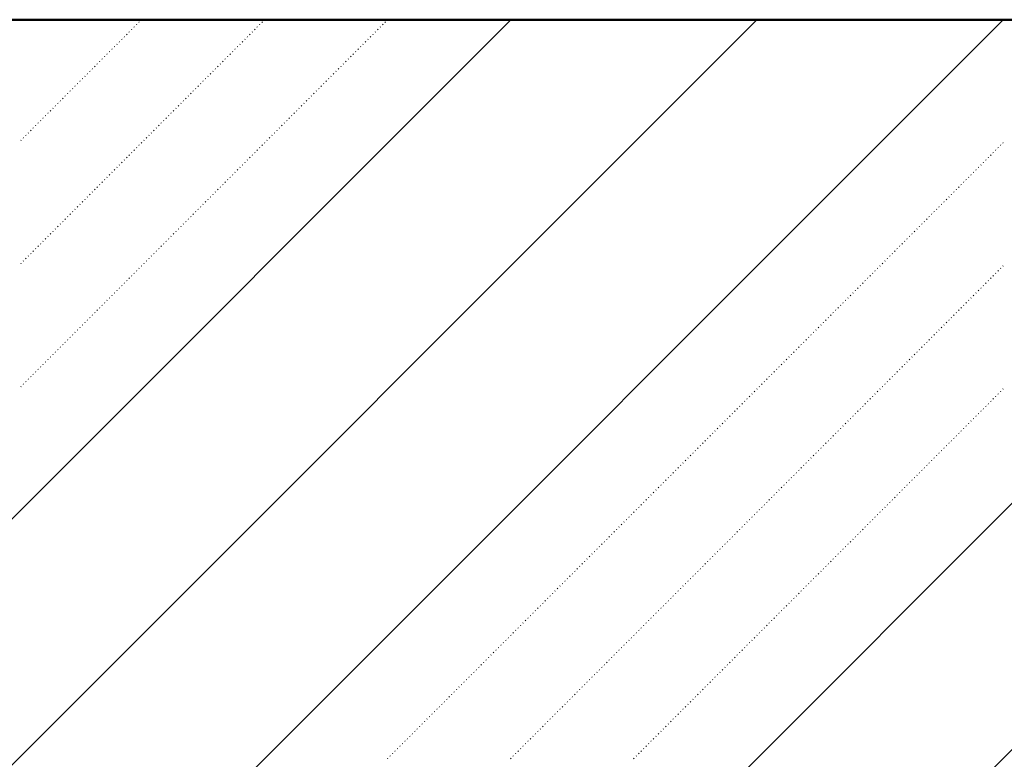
# Model space of a CAD drawing. Header units: millimetres. Extents: x 0 to 1260, y 0 to 297.
# Tile 89 of 104: x 307.18 to 314.25, y 230.99 to 236.3. Entities that reach past the tile are written whole.
import ezdxf

# ---------------------------------------------------------------- set-up
doc = ezdxf.new("R2010")
doc.units = ezdxf.units.MM
for name, pattern in [('K5LT32802', [0]), ('K5LT32806', [0]), ('K5LT_BASIC', [0])]:
    doc.linetypes.add(name, pattern=pattern)
doc.layers.add('Системный слой', color=7, linetype='Continuous')

# ---------------------------------------------------------------- blocks, each defined once
blk = doc.blocks.new('U100')
at = {"layer": 'Системный слой', "color": 7, "linetype": 'K5LT32802', "lineweight": 9}
for p, q in [((299.532, 221.5894), (314.2383, 236.2957)), ((299.532, 218.0539), (317.7739, 236.2957)), ((299.532, 216.2861), (319.532, 236.2861)), ((300.532, 224.3572), (312.4706, 236.2957)), ((300.532, 226.125), (310.7028, 236.2957))]:
    blk.add_line(p, q, dxfattribs=at)
at = {"layer": 'Системный слой', "color": 7, "linetype": 'K5LT32806', "lineweight": 18}
for p, q in [((307.9968, 236.2414), (308.0003, 236.2449)), ((308.0145, 236.259), (308.018, 236.2626)), ((308.0321, 236.2767), (308.0357, 236.2803)), ((308.0498, 236.2944), (308.0511, 236.2957)), ((308.8807, 236.2414), (308.8842, 236.2449)), ((308.8983, 236.259), (308.9019, 236.2626)), ((308.916, 236.2767), (308.9196, 236.2803)), ((308.9337, 236.2944), (308.935, 236.2957)), ((309.7645, 236.2414), (309.7681, 236.2449)), ((309.7822, 236.259), (309.7858, 236.2626)), ((309.7999, 236.2767), (309.8034, 236.2803)), ((309.8176, 236.2944), (309.8189, 236.2957)), ((307.9261, 236.1707), (307.9296, 236.1742)), ((307.9437, 236.1883), (307.9473, 236.1919)), ((307.9614, 236.206), (307.965, 236.2096)), ((307.9791, 236.2237), (307.9826, 236.2272)), ((308.81, 236.1707), (308.8135, 236.1742)), ((308.8276, 236.1883), (308.8312, 236.1919)), ((308.8453, 236.206), (308.8488, 236.2096)), ((308.863, 236.2237), (308.8665, 236.2272)), ((309.6938, 236.1707), (309.6974, 236.1742)), ((309.7115, 236.1883), (309.715, 236.1919)), ((309.7292, 236.206), (309.7327, 236.2096)), ((309.7469, 236.2237), (309.7504, 236.2272)), ((307.8554, 236.0999), (307.8589, 236.1035)), ((307.873, 236.1176), (307.8766, 236.1212)), ((307.8907, 236.1353), (307.8942, 236.1388)), ((307.9084, 236.153), (307.9119, 236.1565)), ((308.7392, 236.0999), (308.7428, 236.1035)), ((308.7569, 236.1176), (308.7605, 236.1212)), ((308.7746, 236.1353), (308.7781, 236.1388)), ((308.7923, 236.153), (308.7958, 236.1565)), ((309.6231, 236.0999), (309.6267, 236.1035)), ((309.6408, 236.1176), (309.6443, 236.1212)), ((309.6585, 236.1353), (309.662, 236.1388)), ((309.6762, 236.153), (309.6797, 236.1565)), ((307.7846, 236.0292), (307.7882, 236.0328)), ((307.8023, 236.0469), (307.8059, 236.0505)), ((307.82, 236.0646), (307.8235, 236.0681)), ((307.8377, 236.0823), (307.8412, 236.0858)), ((308.6685, 236.0292), (308.6721, 236.0328)), ((308.6862, 236.0469), (308.6897, 236.0505)), ((308.7039, 236.0646), (308.7074, 236.0681)), ((308.7216, 236.0823), (308.7251, 236.0858)), ((309.5524, 236.0292), (309.5559, 236.0328)), ((309.5701, 236.0469), (309.5736, 236.0505)), ((309.5878, 236.0646), (309.5913, 236.0681)), ((309.6054, 236.0823), (309.609, 236.0858)), ((307.7139, 235.9585), (307.7175, 235.9621)), ((307.7316, 235.9762), (307.7351, 235.9797)), ((307.7493, 235.9939), (307.7528, 235.9974)), ((307.767, 236.0116), (307.7705, 236.0151)), ((308.5978, 235.9585), (308.6014, 235.9621)), ((308.6155, 235.9762), (308.619, 235.9797)), ((308.6332, 235.9939), (308.6367, 235.9974)), ((308.6509, 236.0116), (308.6544, 236.0151)), ((309.4817, 235.9585), (309.4852, 235.9621)), ((309.4994, 235.9762), (309.5029, 235.9797)), ((309.5171, 235.9939), (309.5206, 235.9974)), ((309.5347, 236.0116), (309.5383, 236.0151)), ((307.6432, 235.8878), (307.6468, 235.8914)), ((307.6609, 235.9055), (307.6644, 235.909)), ((307.6786, 235.9232), (307.6821, 235.9267)), ((307.6963, 235.9409), (307.6998, 235.9444)), ((308.5271, 235.8878), (308.5306, 235.8914)), ((308.5448, 235.9055), (308.5483, 235.909)), ((308.5625, 235.9232), (308.566, 235.9267)), ((308.5801, 235.9409), (308.5837, 235.9444)), ((309.411, 235.8878), (309.4145, 235.8914)), ((309.4287, 235.9055), (309.4322, 235.909)), ((309.4463, 235.9232), (309.4499, 235.9267)), ((309.464, 235.9409), (309.4676, 235.9444)), ((307.5725, 235.8171), (307.576, 235.8206)), ((307.5902, 235.8348), (307.5937, 235.8383)), ((307.6079, 235.8525), (307.6114, 235.856)), ((307.6255, 235.8701), (307.6291, 235.8737)), ((308.4564, 235.8171), (308.4599, 235.8206)), ((308.4741, 235.8348), (308.4776, 235.8383)), ((308.4918, 235.8525), (308.4953, 235.856)), ((308.5094, 235.8701), (308.513, 235.8737)), ((309.3403, 235.8171), (309.3438, 235.8206)), ((309.358, 235.8348), (309.3615, 235.8383)), ((309.3756, 235.8525), (309.3792, 235.856)), ((309.3933, 235.8701), (309.3968, 235.8737)), ((307.5018, 235.7464), (307.5053, 235.7499)), ((307.5195, 235.7641), (307.523, 235.7676)), ((307.5372, 235.7818), (307.5407, 235.7853)), ((307.5548, 235.7994), (307.5584, 235.803)), ((308.3857, 235.7464), (308.3892, 235.7499)), ((308.4034, 235.7641), (308.4069, 235.7676)), ((308.421, 235.7818), (308.4246, 235.7853)), ((308.4387, 235.7994), (308.4423, 235.803)), ((309.2696, 235.7464), (309.2731, 235.7499)), ((309.2872, 235.7641), (309.2908, 235.7676)), ((309.3049, 235.7818), (309.3085, 235.7853)), ((309.3226, 235.7994), (309.3261, 235.803)), ((307.4311, 235.6757), (307.4346, 235.6792)), ((307.4488, 235.6934), (307.4523, 235.6969)), ((307.4664, 235.711), (307.47, 235.7146)), ((307.4841, 235.7287), (307.4877, 235.7323)), ((308.315, 235.6757), (308.3185, 235.6792)), ((308.3327, 235.6934), (308.3362, 235.6969)), ((308.3503, 235.711), (308.3539, 235.7146)), ((308.368, 235.7287), (308.3715, 235.7323)), ((309.1989, 235.6757), (309.2024, 235.6792)), ((309.2165, 235.6934), (309.2201, 235.6969)), ((309.2342, 235.711), (309.2377, 235.7146)), ((309.2519, 235.7287), (309.2554, 235.7323)), ((307.3604, 235.605), (307.3639, 235.6085)), ((307.3781, 235.6227), (307.3816, 235.6262)), ((307.3957, 235.6403), (307.3993, 235.6439)), ((307.4134, 235.658), (307.4169, 235.6615)), ((308.2443, 235.605), (308.2478, 235.6085)), ((308.2619, 235.6227), (308.2655, 235.6262)), ((308.2796, 235.6403), (308.2832, 235.6439)), ((308.2973, 235.658), (308.3008, 235.6615)), ((309.1281, 235.605), (309.1317, 235.6085)), ((309.1458, 235.6227), (309.1494, 235.6262)), ((309.1635, 235.6403), (309.167, 235.6439)), ((309.1812, 235.658), (309.1847, 235.6615)), ((307.2897, 235.5343), (307.2932, 235.5378)), ((307.3073, 235.5519), (307.3109, 235.5555)), ((307.325, 235.5696), (307.3286, 235.5732)), ((307.3427, 235.5873), (307.3462, 235.5908)), ((308.1736, 235.5343), (308.1771, 235.5378)), ((308.1912, 235.5519), (308.1948, 235.5555)), ((308.2089, 235.5696), (308.2124, 235.5732)), ((308.2266, 235.5873), (308.2301, 235.5908)), ((309.0574, 235.5343), (309.061, 235.5378)), ((309.0751, 235.5519), (309.0787, 235.5555)), ((309.0928, 235.5696), (309.0963, 235.5732)), ((309.1105, 235.5873), (309.114, 235.5908)), ((307.219, 235.4636), (307.2225, 235.4671)), ((307.2366, 235.4812), (307.2402, 235.4848)), ((307.2543, 235.4989), (307.2579, 235.5024)), ((307.272, 235.5166), (307.2755, 235.5201)), ((308.1028, 235.4636), (308.1064, 235.4671)), ((308.1205, 235.4812), (308.1241, 235.4848)), ((308.1382, 235.4989), (308.1417, 235.5024)), ((308.1559, 235.5166), (308.1594, 235.5201)), ((308.9867, 235.4636), (308.9903, 235.4671)), ((309.0044, 235.4812), (309.0079, 235.4848)), ((309.0221, 235.4989), (309.0256, 235.5024)), ((309.0398, 235.5166), (309.0433, 235.5201)), ((307.1836, 235.4282), (307.1871, 235.4317)), ((307.2013, 235.4459), (307.2048, 235.4494)), ((308.0321, 235.3928), (308.0357, 235.3964)), ((308.0498, 235.4105), (308.0533, 235.4141)), ((308.0675, 235.4282), (308.071, 235.4317)), ((308.0852, 235.4459), (308.0887, 235.4494)), ((308.916, 235.3928), (308.9196, 235.3964)), ((308.9337, 235.4105), (308.9372, 235.4141)), ((308.9514, 235.4282), (308.9549, 235.4317)), ((308.969, 235.4459), (308.9726, 235.4494)), ((314.2193, 235.3928), (314.2229, 235.3964)), ((314.237, 235.4105), (314.2405, 235.4141)), ((307.9614, 235.3221), (307.965, 235.3257)), ((307.9791, 235.3398), (307.9826, 235.3433)), ((307.9968, 235.3575), (308.0003, 235.361)), ((308.0145, 235.3752), (308.018, 235.3787)), ((308.8453, 235.3221), (308.8488, 235.3257)), ((308.863, 235.3398), (308.8665, 235.3433)), ((308.8807, 235.3575), (308.8842, 235.361)), ((308.8983, 235.3752), (308.9019, 235.3787)), ((314.1486, 235.3221), (314.1521, 235.3257)), ((314.1663, 235.3398), (314.1698, 235.3433)), ((314.184, 235.3575), (314.1875, 235.361)), ((314.2016, 235.3752), (314.2052, 235.3787)), ((307.8907, 235.2514), (307.8942, 235.255)), ((307.9084, 235.2691), (307.9119, 235.2726)), ((307.9261, 235.2868), (307.9296, 235.2903)), ((307.9437, 235.3045), (307.9473, 235.308)), ((308.7746, 235.2514), (308.7781, 235.255)), ((308.7923, 235.2691), (308.7958, 235.2726)), ((308.81, 235.2868), (308.8135, 235.2903)), ((308.8276, 235.3045), (308.8312, 235.308)), ((314.0779, 235.2514), (314.0814, 235.255)), ((314.0956, 235.2691), (314.0991, 235.2726)), ((314.1133, 235.2868), (314.1168, 235.2903)), ((314.1309, 235.3045), (314.1345, 235.308)), ((307.82, 235.1807), (307.8235, 235.1842)), ((307.8377, 235.1984), (307.8412, 235.2019)), ((307.8554, 235.2161), (307.8589, 235.2196)), ((307.873, 235.2337), (307.8766, 235.2373)), ((308.7039, 235.1807), (308.7074, 235.1842)), ((308.7216, 235.1984), (308.7251, 235.2019)), ((308.7392, 235.2161), (308.7428, 235.2196)), ((308.7569, 235.2337), (308.7605, 235.2373)), ((314.0072, 235.1807), (314.0107, 235.1842)), ((314.0249, 235.1984), (314.0284, 235.2019)), ((314.0425, 235.2161), (314.0461, 235.2196)), ((314.0602, 235.2337), (314.0638, 235.2373)), ((307.7493, 235.11), (307.7528, 235.1135)), ((307.767, 235.1277), (307.7705, 235.1312)), ((307.7846, 235.1454), (307.7882, 235.1489)), ((307.8023, 235.163), (307.8059, 235.1666)), ((308.6332, 235.11), (308.6367, 235.1135)), ((308.6509, 235.1277), (308.6544, 235.1312)), ((308.6685, 235.1454), (308.6721, 235.1489)), ((308.6862, 235.163), (308.6897, 235.1666)), ((313.9365, 235.11), (313.94, 235.1135)), ((313.9542, 235.1277), (313.9577, 235.1312)), ((313.9718, 235.1454), (313.9754, 235.1489)), ((313.9895, 235.163), (313.993, 235.1666)), ((307.6786, 235.0393), (307.6821, 235.0428)), ((307.6963, 235.057), (307.6998, 235.0605)), ((307.7139, 235.0746), (307.7175, 235.0782)), ((307.7316, 235.0923), (307.7351, 235.0959)), ((308.5625, 235.0393), (308.566, 235.0428)), ((308.5801, 235.057), (308.5837, 235.0605)), ((308.5978, 235.0746), (308.6014, 235.0782)), ((308.6155, 235.0923), (308.619, 235.0959)), ((313.8658, 235.0393), (313.8693, 235.0428)), ((313.8834, 235.057), (313.887, 235.0605)), ((313.9011, 235.0746), (313.9047, 235.0782)), ((313.9188, 235.0923), (313.9223, 235.0959)), ((307.6079, 234.9686), (307.6114, 234.9721)), ((307.6255, 234.9863), (307.6291, 234.9898)), ((307.6432, 235.0039), (307.6468, 235.0075)), ((307.6609, 235.0216), (307.6644, 235.0251)), ((308.4918, 234.9686), (308.4953, 234.9721)), ((308.5094, 234.9863), (308.513, 234.9898)), ((308.5271, 235.0039), (308.5306, 235.0075)), ((308.5448, 235.0216), (308.5483, 235.0251)), ((313.7951, 234.9686), (313.7986, 234.9721)), ((313.8127, 234.9863), (313.8163, 234.9898)), ((313.8304, 235.0039), (313.8339, 235.0075)), ((313.8481, 235.0216), (313.8516, 235.0251)), ((307.5372, 234.8979), (307.5407, 234.9014)), ((307.5548, 234.9155), (307.5584, 234.9191)), ((307.5725, 234.9332), (307.576, 234.9368)), ((307.5902, 234.9509), (307.5937, 234.9544)), ((308.421, 234.8979), (308.4246, 234.9014)), ((308.4387, 234.9155), (308.4423, 234.9191)), ((308.4564, 234.9332), (308.4599, 234.9368)), ((308.4741, 234.9509), (308.4776, 234.9544)), ((313.7243, 234.8979), (313.7279, 234.9014)), ((313.742, 234.9155), (313.7456, 234.9191)), ((313.7597, 234.9332), (313.7632, 234.9368)), ((313.7774, 234.9509), (313.7809, 234.9544)), ((307.4664, 234.8272), (307.47, 234.8307)), ((307.4841, 234.8448), (307.4877, 234.8484)), ((307.5018, 234.8625), (307.5053, 234.866)), ((307.5195, 234.8802), (307.523, 234.8837)), ((308.3503, 234.8272), (308.3539, 234.8307)), ((308.368, 234.8448), (308.3715, 234.8484)), ((308.3857, 234.8625), (308.3892, 234.866)), ((308.4034, 234.8802), (308.4069, 234.8837)), ((313.6536, 234.8272), (313.6572, 234.8307)), ((313.6713, 234.8448), (313.6748, 234.8484)), ((313.689, 234.8625), (313.6925, 234.866)), ((313.7067, 234.8802), (313.7102, 234.8837)), ((307.3957, 234.7564), (307.3993, 234.76)), ((307.4134, 234.7741), (307.4169, 234.7777)), ((307.4311, 234.7918), (307.4346, 234.7953)), ((307.4488, 234.8095), (307.4523, 234.813)), ((308.2796, 234.7564), (308.2832, 234.76)), ((308.2973, 234.7741), (308.3008, 234.7777)), ((308.315, 234.7918), (308.3185, 234.7953)), ((308.3327, 234.8095), (308.3362, 234.813)), ((313.5829, 234.7564), (313.5865, 234.76)), ((313.6006, 234.7741), (313.6041, 234.7777)), ((313.6183, 234.7918), (313.6218, 234.7953)), ((313.636, 234.8095), (313.6395, 234.813)), ((307.325, 234.6857), (307.3286, 234.6893)), ((307.3427, 234.7034), (307.3462, 234.7069)), ((307.3604, 234.7211), (307.3639, 234.7246)), ((307.3781, 234.7388), (307.3816, 234.7423)), ((308.2089, 234.6857), (308.2124, 234.6893)), ((308.2266, 234.7034), (308.2301, 234.7069)), ((308.2443, 234.7211), (308.2478, 234.7246)), ((308.2619, 234.7388), (308.2655, 234.7423)), ((313.5122, 234.6857), (313.5157, 234.6893)), ((313.5299, 234.7034), (313.5334, 234.7069)), ((313.5476, 234.7211), (313.5511, 234.7246)), ((313.5652, 234.7388), (313.5688, 234.7423)), ((307.2543, 234.615), (307.2579, 234.6186)), ((307.272, 234.6327), (307.2755, 234.6362)), ((307.2897, 234.6504), (307.2932, 234.6539)), ((307.3073, 234.6681), (307.3109, 234.6716)), ((308.1382, 234.615), (308.1417, 234.6186)), ((308.1559, 234.6327), (308.1594, 234.6362)), ((308.1736, 234.6504), (308.1771, 234.6539)), ((308.1912, 234.6681), (308.1948, 234.6716)), ((313.4415, 234.615), (313.445, 234.6186)), ((313.4592, 234.6327), (313.4627, 234.6362)), ((313.4769, 234.6504), (313.4804, 234.6539)), ((313.4945, 234.6681), (313.4981, 234.6716)), ((307.1836, 234.5443), (307.1871, 234.5478)), ((307.2013, 234.562), (307.2048, 234.5655)), ((307.219, 234.5797), (307.2225, 234.5832)), ((307.2366, 234.5973), (307.2402, 234.6009)), ((308.0675, 234.5443), (308.071, 234.5478)), ((308.0852, 234.562), (308.0887, 234.5655)), ((308.1028, 234.5797), (308.1064, 234.5832)), ((308.1205, 234.5973), (308.1241, 234.6009)), ((313.3708, 234.5443), (313.3743, 234.5478)), ((313.3885, 234.562), (313.392, 234.5655)), ((313.4061, 234.5797), (313.4097, 234.5832)), ((313.4238, 234.5973), (313.4274, 234.6009)), ((307.9968, 234.4736), (308.0003, 234.4771)), ((308.0145, 234.4913), (308.018, 234.4948)), ((308.0321, 234.509), (308.0357, 234.5125)), ((308.0498, 234.5266), (308.0533, 234.5302)), ((313.3001, 234.4736), (313.3036, 234.4771)), ((313.3178, 234.4913), (313.3213, 234.4948)), ((313.3354, 234.509), (313.339, 234.5125)), ((313.3531, 234.5266), (313.3566, 234.5302)), ((314.184, 234.4736), (314.1875, 234.4771)), ((314.2016, 234.4913), (314.2052, 234.4948)), ((314.2193, 234.509), (314.2229, 234.5125)), ((314.237, 234.5266), (314.2405, 234.5302)), ((307.9261, 234.4029), (307.9296, 234.4064)), ((307.9437, 234.4206), (307.9473, 234.4241)), ((307.9614, 234.4382), (307.965, 234.4418)), ((307.9791, 234.4559), (307.9826, 234.4595)), ((313.2294, 234.4029), (313.2329, 234.4064)), ((313.247, 234.4206), (313.2506, 234.4241)), ((313.2647, 234.4382), (313.2683, 234.4418)), ((313.2824, 234.4559), (313.2859, 234.4595)), ((314.1133, 234.4029), (314.1168, 234.4064)), ((314.1309, 234.4206), (314.1345, 234.4241)), ((314.1486, 234.4382), (314.1521, 234.4418)), ((314.1663, 234.4559), (314.1698, 234.4595)), ((307.8554, 234.3322), (307.8589, 234.3357)), ((307.873, 234.3499), (307.8766, 234.3534)), ((307.8907, 234.3675), (307.8942, 234.3711)), ((307.9084, 234.3852), (307.9119, 234.3888)), ((313.1587, 234.3322), (313.1622, 234.3357)), ((313.1763, 234.3499), (313.1799, 234.3534)), ((313.194, 234.3675), (313.1975, 234.3711)), ((313.2117, 234.3852), (313.2152, 234.3888)), ((314.0425, 234.3322), (314.0461, 234.3357)), ((314.0602, 234.3499), (314.0638, 234.3534)), ((314.0779, 234.3675), (314.0814, 234.3711)), ((314.0956, 234.3852), (314.0991, 234.3888)), ((307.7846, 234.2615), (307.7882, 234.265)), ((307.8023, 234.2791), (307.8059, 234.2827)), ((307.82, 234.2968), (307.8235, 234.3004)), ((307.8377, 234.3145), (307.8412, 234.318)), ((313.0879, 234.2615), (313.0915, 234.265)), ((313.1056, 234.2791), (313.1092, 234.2827)), ((313.1233, 234.2968), (313.1268, 234.3004)), ((313.141, 234.3145), (313.1445, 234.318)), ((313.9718, 234.2615), (313.9754, 234.265)), ((313.9895, 234.2791), (313.993, 234.2827)), ((314.0072, 234.2968), (314.0107, 234.3004)), ((314.0249, 234.3145), (314.0284, 234.318)), ((307.7139, 234.1908), (307.7175, 234.1943)), ((307.7316, 234.2084), (307.7351, 234.212)), ((307.7493, 234.2261), (307.7528, 234.2297)), ((307.767, 234.2438), (307.7705, 234.2473)), ((313.0172, 234.1908), (313.0208, 234.1943)), ((313.0349, 234.2084), (313.0384, 234.212)), ((313.0526, 234.2261), (313.0561, 234.2297)), ((313.0703, 234.2438), (313.0738, 234.2473)), ((313.9011, 234.1908), (313.9047, 234.1943)), ((313.9188, 234.2084), (313.9223, 234.212)), ((313.9365, 234.2261), (313.94, 234.2297)), ((313.9542, 234.2438), (313.9577, 234.2473)), ((307.6432, 234.1201), (307.6468, 234.1236)), ((307.6609, 234.1377), (307.6644, 234.1413)), ((307.6786, 234.1554), (307.6821, 234.1589)), ((307.6963, 234.1731), (307.6998, 234.1766)), ((312.9465, 234.1201), (312.9501, 234.1236)), ((312.9642, 234.1377), (312.9677, 234.1413)), ((312.9819, 234.1554), (312.9854, 234.1589)), ((312.9996, 234.1731), (313.0031, 234.1766)), ((313.8304, 234.1201), (313.8339, 234.1236)), ((313.8481, 234.1377), (313.8516, 234.1413)), ((313.8658, 234.1554), (313.8693, 234.1589)), ((313.8834, 234.1731), (313.887, 234.1766)), ((307.5725, 234.0493), (307.576, 234.0529)), ((307.5902, 234.067), (307.5937, 234.0706)), ((307.6079, 234.0847), (307.6114, 234.0882)), ((307.6255, 234.1024), (307.6291, 234.1059)), ((312.8758, 234.0493), (312.8793, 234.0529)), ((312.8935, 234.067), (312.897, 234.0706)), ((312.9112, 234.0847), (312.9147, 234.0882)), ((312.9288, 234.1024), (312.9324, 234.1059)), ((313.7597, 234.0493), (313.7632, 234.0529)), ((313.7774, 234.067), (313.7809, 234.0706)), ((313.7951, 234.0847), (313.7986, 234.0882)), ((313.8127, 234.1024), (313.8163, 234.1059)), ((307.5018, 233.9786), (307.5053, 233.9822)), ((307.5195, 233.9963), (307.523, 233.9998)), ((307.5372, 234.014), (307.5407, 234.0175)), ((307.5548, 234.0317), (307.5584, 234.0352)), ((312.8051, 233.9786), (312.8086, 233.9822)), ((312.8228, 233.9963), (312.8263, 233.9998)), ((312.8405, 234.014), (312.844, 234.0175)), ((312.8581, 234.0317), (312.8617, 234.0352)), ((313.689, 233.9786), (313.6925, 233.9822)), ((313.7067, 233.9963), (313.7102, 233.9998)), ((313.7243, 234.014), (313.7279, 234.0175)), ((313.742, 234.0317), (313.7456, 234.0352)), ((307.4311, 233.9079), (307.4346, 233.9115)), ((307.4488, 233.9256), (307.4523, 233.9291)), ((307.4664, 233.9433), (307.47, 233.9468)), ((307.4841, 233.961), (307.4877, 233.9645)), ((312.7344, 233.9079), (312.7379, 233.9115)), ((312.7521, 233.9256), (312.7556, 233.9291)), ((312.7697, 233.9433), (312.7733, 233.9468)), ((312.7874, 233.961), (312.791, 233.9645)), ((313.6183, 233.9079), (313.6218, 233.9115)), ((313.636, 233.9256), (313.6395, 233.9291)), ((313.6536, 233.9433), (313.6572, 233.9468)), ((313.6713, 233.961), (313.6748, 233.9645)), ((307.3604, 233.8372), (307.3639, 233.8407)), ((307.3781, 233.8549), (307.3816, 233.8584)), ((307.3957, 233.8726), (307.3993, 233.8761)), ((307.4134, 233.8902), (307.4169, 233.8938)), ((312.6637, 233.8372), (312.6672, 233.8407)), ((312.6814, 233.8549), (312.6849, 233.8584)), ((312.699, 233.8726), (312.7026, 233.8761)), ((312.7167, 233.8902), (312.7203, 233.8938)), ((313.5476, 233.8372), (313.5511, 233.8407)), ((313.5652, 233.8549), (313.5688, 233.8584)), ((313.5829, 233.8726), (313.5865, 233.8761)), ((313.6006, 233.8902), (313.6041, 233.8938)), ((307.2897, 233.7665), (307.2932, 233.77)), ((307.3073, 233.7842), (307.3109, 233.7877)), ((307.325, 233.8019), (307.3286, 233.8054)), ((307.3427, 233.8195), (307.3462, 233.8231)), ((312.593, 233.7665), (312.5965, 233.77)), ((312.6106, 233.7842), (312.6142, 233.7877)), ((312.6283, 233.8019), (312.6319, 233.8054)), ((312.646, 233.8195), (312.6495, 233.8231)), ((313.4769, 233.7665), (313.4804, 233.77)), ((313.4945, 233.7842), (313.4981, 233.7877)), ((313.5122, 233.8019), (313.5157, 233.8054)), ((313.5299, 233.8195), (313.5334, 233.8231)), ((307.219, 233.6958), (307.2225, 233.6993)), ((307.2366, 233.7135), (307.2402, 233.717)), ((307.2543, 233.7311), (307.2579, 233.7347)), ((307.272, 233.7488), (307.2755, 233.7524)), ((312.5223, 233.6958), (312.5258, 233.6993)), ((312.5399, 233.7135), (312.5435, 233.717)), ((312.5576, 233.7311), (312.5612, 233.7347)), ((312.5753, 233.7488), (312.5788, 233.7524)), ((313.4061, 233.6958), (313.4097, 233.6993)), ((313.4238, 233.7135), (313.4274, 233.717)), ((313.4415, 233.7311), (313.445, 233.7347)), ((313.4592, 233.7488), (313.4627, 233.7524)), ((307.1836, 233.6604), (307.1871, 233.664)), ((307.2013, 233.6781), (307.2048, 233.6816)), ((312.4516, 233.6251), (312.4551, 233.6286)), ((312.4692, 233.6428), (312.4728, 233.6463)), ((312.4869, 233.6604), (312.4904, 233.664)), ((312.5046, 233.6781), (312.5081, 233.6816)), ((313.3354, 233.6251), (313.339, 233.6286)), ((313.3531, 233.6428), (313.3566, 233.6463)), ((313.3708, 233.6604), (313.3743, 233.664)), ((313.3885, 233.6781), (313.392, 233.6816)), ((314.2193, 233.6251), (314.2229, 233.6286)), ((314.237, 233.6428), (314.2405, 233.6463)), ((312.3808, 233.5544), (312.3844, 233.5579)), ((312.3985, 233.572), (312.4021, 233.5756)), ((312.4162, 233.5897), (312.4197, 233.5933)), ((312.4339, 233.6074), (312.4374, 233.6109)), ((313.2647, 233.5544), (313.2683, 233.5579)), ((313.2824, 233.572), (313.2859, 233.5756)), ((313.3001, 233.5897), (313.3036, 233.5933)), ((313.3178, 233.6074), (313.3213, 233.6109)), ((314.1486, 233.5544), (314.1521, 233.5579)), ((314.1663, 233.572), (314.1698, 233.5756)), ((314.184, 233.5897), (314.1875, 233.5933)), ((314.2016, 233.6074), (314.2052, 233.6109)), ((312.3101, 233.4837), (312.3137, 233.4872)), ((312.3278, 233.5013), (312.3313, 233.5049)), ((312.3455, 233.519), (312.349, 233.5225)), ((312.3632, 233.5367), (312.3667, 233.5402)), ((313.194, 233.4837), (313.1975, 233.4872)), ((313.2117, 233.5013), (313.2152, 233.5049)), ((313.2294, 233.519), (313.2329, 233.5225)), ((313.247, 233.5367), (313.2506, 233.5402)), ((314.0779, 233.4837), (314.0814, 233.4872)), ((314.0956, 233.5013), (314.0991, 233.5049)), ((314.1133, 233.519), (314.1168, 233.5225)), ((314.1309, 233.5367), (314.1345, 233.5402)), ((312.2394, 233.4129), (312.243, 233.4165)), ((312.2571, 233.4306), (312.2606, 233.4342)), ((312.2748, 233.4483), (312.2783, 233.4518)), ((312.2925, 233.466), (312.296, 233.4695)), ((313.1233, 233.4129), (313.1268, 233.4165)), ((313.141, 233.4306), (313.1445, 233.4342)), ((313.1587, 233.4483), (313.1622, 233.4518)), ((313.1763, 233.466), (313.1799, 233.4695)), ((314.0072, 233.4129), (314.0107, 233.4165)), ((314.0249, 233.4306), (314.0284, 233.4342)), ((314.0425, 233.4483), (314.0461, 233.4518)), ((314.0602, 233.466), (314.0638, 233.4695)), ((312.1687, 233.3422), (312.1722, 233.3458)), ((312.1864, 233.3599), (312.1899, 233.3634)), ((312.2041, 233.3776), (312.2076, 233.3811)), ((312.2217, 233.3953), (312.2253, 233.3988)), ((313.0526, 233.3422), (313.0561, 233.3458)), ((313.0703, 233.3599), (313.0738, 233.3634)), ((313.0879, 233.3776), (313.0915, 233.3811)), ((313.1056, 233.3953), (313.1092, 233.3988)), ((313.9365, 233.3422), (313.94, 233.3458)), ((313.9542, 233.3599), (313.9577, 233.3634)), ((313.9718, 233.3776), (313.9754, 233.3811)), ((313.9895, 233.3953), (313.993, 233.3988)), ((312.098, 233.2715), (312.1015, 233.2751)), ((312.1157, 233.2892), (312.1192, 233.2927)), ((312.1334, 233.3069), (312.1369, 233.3104)), ((312.151, 233.3246), (312.1546, 233.3281)), ((312.9819, 233.2715), (312.9854, 233.2751)), ((312.9996, 233.2892), (313.0031, 233.2927)), ((313.0172, 233.3069), (313.0208, 233.3104)), ((313.0349, 233.3246), (313.0384, 233.3281)), ((313.8658, 233.2715), (313.8693, 233.2751)), ((313.8834, 233.2892), (313.887, 233.2927)), ((313.9011, 233.3069), (313.9047, 233.3104)), ((313.9188, 233.3246), (313.9223, 233.3281)), ((312.0273, 233.2008), (312.0308, 233.2043)), ((312.045, 233.2185), (312.0485, 233.222)), ((312.0626, 233.2362), (312.0662, 233.2397)), ((312.0803, 233.2538), (312.0839, 233.2574)), ((312.9112, 233.2008), (312.9147, 233.2043)), ((312.9288, 233.2185), (312.9324, 233.222)), ((312.9465, 233.2362), (312.9501, 233.2397)), ((312.9642, 233.2538), (312.9677, 233.2574)), ((313.7951, 233.2008), (313.7986, 233.2043)), ((313.8127, 233.2185), (313.8163, 233.222)), ((313.8304, 233.2362), (313.8339, 233.2397)), ((313.8481, 233.2538), (313.8516, 233.2574)), ((311.9566, 233.1301), (311.9601, 233.1336)), ((311.9743, 233.1478), (311.9778, 233.1513)), ((311.9919, 233.1655), (311.9955, 233.169)), ((312.0096, 233.1831), (312.0131, 233.1867)), ((312.8405, 233.1301), (312.844, 233.1336)), ((312.8581, 233.1478), (312.8617, 233.1513)), ((312.8758, 233.1655), (312.8793, 233.169)), ((312.8935, 233.1831), (312.897, 233.1867)), ((313.7243, 233.1301), (313.7279, 233.1336)), ((313.742, 233.1478), (313.7456, 233.1513)), ((313.7597, 233.1655), (313.7632, 233.169)), ((313.7774, 233.1831), (313.7809, 233.1867)), ((311.8859, 233.0594), (311.8894, 233.0629)), ((311.9035, 233.0771), (311.9071, 233.0806)), ((311.9212, 233.0947), (311.9248, 233.0983)), ((311.9389, 233.1124), (311.9424, 233.116)), ((312.7697, 233.0594), (312.7733, 233.0629)), ((312.7874, 233.0771), (312.791, 233.0806)), ((312.8051, 233.0947), (312.8086, 233.0983)), ((312.8228, 233.1124), (312.8263, 233.116)), ((313.6536, 233.0594), (313.6572, 233.0629)), ((313.6713, 233.0771), (313.6748, 233.0806)), ((313.689, 233.0947), (313.6925, 233.0983)), ((313.7067, 233.1124), (313.7102, 233.116)), ((311.8152, 232.9887), (311.8187, 232.9922)), ((311.8328, 233.0064), (311.8364, 233.0099)), ((311.8505, 233.024), (311.854, 233.0276)), ((311.8682, 233.0417), (311.8717, 233.0452)), ((312.699, 232.9887), (312.7026, 232.9922)), ((312.7167, 233.0064), (312.7203, 233.0099)), ((312.7344, 233.024), (312.7379, 233.0276)), ((312.7521, 233.0417), (312.7556, 233.0452)), ((313.5829, 232.9887), (313.5865, 232.9922)), ((313.6006, 233.0064), (313.6041, 233.0099)), ((313.6183, 233.024), (313.6218, 233.0276)), ((313.636, 233.0417), (313.6395, 233.0452)), ((311.7444, 232.918), (311.748, 232.9215)), ((311.7621, 232.9356), (311.7657, 232.9392)), ((311.7798, 232.9533), (311.7833, 232.9569)), ((311.7975, 232.971), (311.801, 232.9745)), ((312.6283, 232.918), (312.6319, 232.9215)), ((312.646, 232.9356), (312.6495, 232.9392)), ((312.6637, 232.9533), (312.6672, 232.9569)), ((312.6814, 232.971), (312.6849, 232.9745)), ((313.5122, 232.918), (313.5157, 232.9215)), ((313.5299, 232.9356), (313.5334, 232.9392)), ((313.5476, 232.9533), (313.5511, 232.9569)), ((313.5652, 232.971), (313.5688, 232.9745)), ((311.6737, 232.8473), (311.6773, 232.8508)), ((311.6914, 232.8649), (311.6949, 232.8685)), ((311.7091, 232.8826), (311.7126, 232.8861)), ((311.7268, 232.9003), (311.7303, 232.9038)), ((312.5576, 232.8473), (312.5612, 232.8508)), ((312.5753, 232.8649), (312.5788, 232.8685)), ((312.593, 232.8826), (312.5965, 232.8861)), ((312.6106, 232.9003), (312.6142, 232.9038)), ((313.4415, 232.8473), (313.445, 232.8508)), ((313.4592, 232.8649), (313.4627, 232.8685)), ((313.4769, 232.8826), (313.4804, 232.8861)), ((313.4945, 232.9003), (313.4981, 232.9038)), ((311.603, 232.7765), (311.6066, 232.7801)), ((311.6207, 232.7942), (311.6242, 232.7978)), ((311.6384, 232.8119), (311.6419, 232.8154)), ((311.6561, 232.8296), (311.6596, 232.8331)), ((312.4869, 232.7765), (312.4904, 232.7801)), ((312.5046, 232.7942), (312.5081, 232.7978)), ((312.5223, 232.8119), (312.5258, 232.8154)), ((312.5399, 232.8296), (312.5435, 232.8331)), ((313.3708, 232.7765), (313.3743, 232.7801)), ((313.3885, 232.7942), (313.392, 232.7978)), ((313.4061, 232.8119), (313.4097, 232.8154)), ((313.4238, 232.8296), (313.4274, 232.8331)), ((311.5323, 232.7058), (311.5358, 232.7094)), ((311.55, 232.7235), (311.5535, 232.727)), ((311.5677, 232.7412), (311.5712, 232.7447)), ((311.5853, 232.7589), (311.5889, 232.7624)), ((312.4162, 232.7058), (312.4197, 232.7094)), ((312.4339, 232.7235), (312.4374, 232.727)), ((312.4516, 232.7412), (312.4551, 232.7447)), ((312.4692, 232.7589), (312.4728, 232.7624)), ((313.3001, 232.7058), (313.3036, 232.7094)), ((313.3178, 232.7235), (313.3213, 232.727)), ((313.3354, 232.7412), (313.339, 232.7447)), ((313.3531, 232.7589), (313.3566, 232.7624)), ((311.4616, 232.6351), (311.4651, 232.6387)), ((311.4793, 232.6528), (311.4828, 232.6563)), ((311.497, 232.6705), (311.5005, 232.674)), ((311.5146, 232.6882), (311.5182, 232.6917)), ((312.3455, 232.6351), (312.349, 232.6387)), ((312.3632, 232.6528), (312.3667, 232.6563)), ((312.3808, 232.6705), (312.3844, 232.674)), ((312.3985, 232.6882), (312.4021, 232.6917)), ((313.2294, 232.6351), (313.2329, 232.6387)), ((313.247, 232.6528), (313.2506, 232.6563)), ((313.2647, 232.6705), (313.2683, 232.674)), ((313.2824, 232.6882), (313.2859, 232.6917)), ((311.3909, 232.5644), (311.3944, 232.568)), ((311.4086, 232.5821), (311.4121, 232.5856)), ((311.4262, 232.5998), (311.4298, 232.6033)), ((311.4439, 232.6174), (311.4475, 232.621)), ((312.2748, 232.5644), (312.2783, 232.568)), ((312.2925, 232.5821), (312.296, 232.5856)), ((312.3101, 232.5998), (312.3137, 232.6033)), ((312.3278, 232.6174), (312.3313, 232.621)), ((313.1587, 232.5644), (313.1622, 232.568)), ((313.1763, 232.5821), (313.1799, 232.5856)), ((313.194, 232.5998), (313.1975, 232.6033)), ((313.2117, 232.6174), (313.2152, 232.621)), ((311.3202, 232.4937), (311.3237, 232.4972)), ((311.3379, 232.5114), (311.3414, 232.5149)), ((311.3555, 232.5291), (311.3591, 232.5326)), ((311.3732, 232.5467), (311.3767, 232.5503)), ((312.2041, 232.4937), (312.2076, 232.4972)), ((312.2217, 232.5114), (312.2253, 232.5149)), ((312.2394, 232.5291), (312.243, 232.5326)), ((312.2571, 232.5467), (312.2606, 232.5503)), ((313.0879, 232.4937), (313.0915, 232.4972)), ((313.1056, 232.5114), (313.1092, 232.5149)), ((313.1233, 232.5291), (313.1268, 232.5326)), ((313.141, 232.5467), (313.1445, 232.5503)), ((311.2495, 232.423), (311.253, 232.4265)), ((311.2671, 232.4407), (311.2707, 232.4442)), ((311.2848, 232.4583), (311.2884, 232.4619)), ((311.3025, 232.476), (311.306, 232.4796)), ((312.1334, 232.423), (312.1369, 232.4265)), ((312.151, 232.4407), (312.1546, 232.4442)), ((312.1687, 232.4583), (312.1722, 232.4619)), ((312.1864, 232.476), (312.1899, 232.4796)), ((313.0172, 232.423), (313.0208, 232.4265)), ((313.0349, 232.4407), (313.0384, 232.4442)), ((313.0526, 232.4583), (313.0561, 232.4619)), ((313.0703, 232.476), (313.0738, 232.4796)), ((311.1788, 232.3523), (311.1823, 232.3558)), ((311.1964, 232.37), (311.2, 232.3735)), ((311.2141, 232.3876), (311.2176, 232.3912)), ((311.2318, 232.4053), (311.2353, 232.4089)), ((312.0626, 232.3523), (312.0662, 232.3558)), ((312.0803, 232.37), (312.0839, 232.3735)), ((312.098, 232.3876), (312.1015, 232.3912)), ((312.1157, 232.4053), (312.1192, 232.4089)), ((312.9465, 232.3523), (312.9501, 232.3558)), ((312.9642, 232.37), (312.9677, 232.3735)), ((312.9819, 232.3876), (312.9854, 232.3912)), ((312.9996, 232.4053), (313.0031, 232.4089)), ((311.108, 232.2816), (311.1116, 232.2851)), ((311.1257, 232.2993), (311.1293, 232.3028)), ((311.1434, 232.3169), (311.1469, 232.3205)), ((311.1611, 232.3346), (311.1646, 232.3381)), ((311.9919, 232.2816), (311.9955, 232.2851)), ((312.0096, 232.2993), (312.0131, 232.3028)), ((312.0273, 232.3169), (312.0308, 232.3205)), ((312.045, 232.3346), (312.0485, 232.3381)), ((312.8758, 232.2816), (312.8793, 232.2851)), ((312.8935, 232.2993), (312.897, 232.3028)), ((312.9112, 232.3169), (312.9147, 232.3205)), ((312.9288, 232.3346), (312.9324, 232.3381)), ((311.0373, 232.2109), (311.0409, 232.2144)), ((311.055, 232.2285), (311.0585, 232.2321)), ((311.0727, 232.2462), (311.0762, 232.2498)), ((311.0904, 232.2639), (311.0939, 232.2674)), ((311.9212, 232.2109), (311.9248, 232.2144)), ((311.9389, 232.2285), (311.9424, 232.2321)), ((311.9566, 232.2462), (311.9601, 232.2498)), ((311.9743, 232.2639), (311.9778, 232.2674)), ((312.8051, 232.2109), (312.8086, 232.2144)), ((312.8228, 232.2285), (312.8263, 232.2321)), ((312.8405, 232.2462), (312.844, 232.2498)), ((312.8581, 232.2639), (312.8617, 232.2674)), ((310.9666, 232.1402), (310.9702, 232.1437)), ((310.9843, 232.1578), (310.9878, 232.1614)), ((311.002, 232.1755), (311.0055, 232.179)), ((311.0197, 232.1932), (311.0232, 232.1967)), ((311.8505, 232.1402), (311.854, 232.1437)), ((311.8682, 232.1578), (311.8717, 232.1614)), ((311.8859, 232.1755), (311.8894, 232.179)), ((311.9035, 232.1932), (311.9071, 232.1967)), ((312.7344, 232.1402), (312.7379, 232.1437)), ((312.7521, 232.1578), (312.7556, 232.1614)), ((312.7697, 232.1755), (312.7733, 232.179)), ((312.7874, 232.1932), (312.791, 232.1967)), ((310.8959, 232.0694), (310.8995, 232.073)), ((310.9136, 232.0871), (310.9171, 232.0907)), ((310.9313, 232.1048), (310.9348, 232.1083)), ((310.9489, 232.1225), (310.9525, 232.126)), ((311.7798, 232.0694), (311.7833, 232.073)), ((311.7975, 232.0871), (311.801, 232.0907)), ((311.8152, 232.1048), (311.8187, 232.1083)), ((311.8328, 232.1225), (311.8364, 232.126)), ((312.6637, 232.0694), (312.6672, 232.073)), ((312.6814, 232.0871), (312.6849, 232.0907)), ((312.699, 232.1048), (312.7026, 232.1083)), ((312.7167, 232.1225), (312.7203, 232.126)), ((310.8252, 231.9987), (310.8287, 232.0023)), ((310.8429, 232.0164), (310.8464, 232.0199)), ((310.8606, 232.0341), (310.8641, 232.0376)), ((310.8782, 232.0518), (310.8818, 232.0553)), ((311.7091, 231.9987), (311.7126, 232.0023)), ((311.7268, 232.0164), (311.7303, 232.0199)), ((311.7444, 232.0341), (311.748, 232.0376)), ((311.7621, 232.0518), (311.7657, 232.0553)), ((312.593, 231.9987), (312.5965, 232.0023)), ((312.6106, 232.0164), (312.6142, 232.0199)), ((312.6283, 232.0341), (312.6319, 232.0376)), ((312.646, 232.0518), (312.6495, 232.0553)), ((310.7545, 231.928), (310.758, 231.9316)), ((310.7722, 231.9457), (310.7757, 231.9492)), ((310.7898, 231.9634), (310.7934, 231.9669)), ((310.8075, 231.9811), (310.8111, 231.9846)), ((311.6384, 231.928), (311.6419, 231.9316)), ((311.6561, 231.9457), (311.6596, 231.9492)), ((311.6737, 231.9634), (311.6773, 231.9669)), ((311.6914, 231.9811), (311.6949, 231.9846)), ((312.5223, 231.928), (312.5258, 231.9316)), ((312.5399, 231.9457), (312.5435, 231.9492)), ((312.5576, 231.9634), (312.5612, 231.9669)), ((312.5753, 231.9811), (312.5788, 231.9846)), ((310.6838, 231.8573), (310.6873, 231.8608)), ((310.7015, 231.875), (310.705, 231.8785)), ((310.7191, 231.8927), (310.7227, 231.8962)), ((310.7368, 231.9103), (310.7404, 231.9139)), ((311.5677, 231.8573), (311.5712, 231.8608)), ((311.5853, 231.875), (311.5889, 231.8785)), ((311.603, 231.8927), (311.6066, 231.8962)), ((311.6207, 231.9103), (311.6242, 231.9139)), ((312.4516, 231.8573), (312.4551, 231.8608)), ((312.4692, 231.875), (312.4728, 231.8785)), ((312.4869, 231.8927), (312.4904, 231.8962)), ((312.5046, 231.9103), (312.5081, 231.9139)), ((310.6131, 231.7866), (310.6166, 231.7901)), ((310.6308, 231.8043), (310.6343, 231.8078)), ((310.6484, 231.822), (310.652, 231.8255)), ((310.6661, 231.8396), (310.6696, 231.8432)), ((311.497, 231.7866), (311.5005, 231.7901)), ((311.5146, 231.8043), (311.5182, 231.8078)), ((311.5323, 231.822), (311.5358, 231.8255)), ((311.55, 231.8396), (311.5535, 231.8432)), ((312.3808, 231.7866), (312.3844, 231.7901)), ((312.3985, 231.8043), (312.4021, 231.8078)), ((312.4162, 231.822), (312.4197, 231.8255)), ((312.4339, 231.8396), (312.4374, 231.8432)), ((310.5424, 231.7159), (310.5459, 231.7194)), ((310.56, 231.7336), (310.5636, 231.7371)), ((310.5777, 231.7512), (310.5813, 231.7548)), ((310.5954, 231.7689), (310.5989, 231.7725)), ((311.4262, 231.7159), (311.4298, 231.7194)), ((311.4439, 231.7336), (311.4475, 231.7371)), ((311.4616, 231.7512), (311.4651, 231.7548)), ((311.4793, 231.7689), (311.4828, 231.7725)), ((312.3101, 231.7159), (312.3137, 231.7194)), ((312.3278, 231.7336), (312.3313, 231.7371)), ((312.3455, 231.7512), (312.349, 231.7548)), ((312.3632, 231.7689), (312.3667, 231.7725)), ((310.4717, 231.6452), (310.4752, 231.6487)), ((310.4893, 231.6629), (310.4929, 231.6664)), ((310.507, 231.6805), (310.5105, 231.6841)), ((310.5247, 231.6982), (310.5282, 231.7017)), ((311.3555, 231.6452), (311.3591, 231.6487)), ((311.3732, 231.6629), (311.3767, 231.6664)), ((311.3909, 231.6805), (311.3944, 231.6841)), ((311.4086, 231.6982), (311.4121, 231.7017)), ((312.2394, 231.6452), (312.243, 231.6487)), ((312.2571, 231.6629), (312.2606, 231.6664)), ((312.2748, 231.6805), (312.2783, 231.6841)), ((312.2925, 231.6982), (312.296, 231.7017)), ((310.4009, 231.5745), (310.4045, 231.578)), ((310.4186, 231.5921), (310.4222, 231.5957)), ((310.4363, 231.6098), (310.4398, 231.6134)), ((310.454, 231.6275), (310.4575, 231.631)), ((311.2848, 231.5745), (311.2884, 231.578)), ((311.3025, 231.5921), (311.306, 231.5957)), ((311.3202, 231.6098), (311.3237, 231.6134)), ((311.3379, 231.6275), (311.3414, 231.631)), ((312.1687, 231.5745), (312.1722, 231.578)), ((312.1864, 231.5921), (312.1899, 231.5957)), ((312.2041, 231.6098), (312.2076, 231.6134)), ((312.2217, 231.6275), (312.2253, 231.631)), ((310.3302, 231.5038), (310.3338, 231.5073)), ((310.3479, 231.5214), (310.3514, 231.525)), ((310.3656, 231.5391), (310.3691, 231.5426)), ((310.3833, 231.5568), (310.3868, 231.5603)), ((311.2141, 231.5038), (311.2176, 231.5073)), ((311.2318, 231.5214), (311.2353, 231.525)), ((311.2495, 231.5391), (311.253, 231.5426)), ((311.2671, 231.5568), (311.2707, 231.5603)), ((312.098, 231.5038), (312.1015, 231.5073)), ((312.1157, 231.5214), (312.1192, 231.525)), ((312.1334, 231.5391), (312.1369, 231.5426)), ((312.151, 231.5568), (312.1546, 231.5603)), ((310.2595, 231.433), (310.2631, 231.4366)), ((310.2772, 231.4507), (310.2807, 231.4543)), ((310.2949, 231.4684), (310.2984, 231.4719)), ((310.3126, 231.4861), (310.3161, 231.4896)), ((311.1434, 231.433), (311.1469, 231.4366)), ((311.1611, 231.4507), (311.1646, 231.4543)), ((311.1788, 231.4684), (311.1823, 231.4719)), ((311.1964, 231.4861), (311.2, 231.4896)), ((312.0273, 231.433), (312.0308, 231.4366)), ((312.045, 231.4507), (312.0485, 231.4543)), ((312.0626, 231.4684), (312.0662, 231.4719)), ((312.0803, 231.4861), (312.0839, 231.4896)), ((310.1888, 231.3623), (310.1923, 231.3659)), ((310.2065, 231.38), (310.21, 231.3835)), ((310.2242, 231.3977), (310.2277, 231.4012)), ((310.2418, 231.4154), (310.2454, 231.4189)), ((311.0727, 231.3623), (311.0762, 231.3659)), ((311.0904, 231.38), (311.0939, 231.3835)), ((311.108, 231.3977), (311.1116, 231.4012)), ((311.1257, 231.4154), (311.1293, 231.4189)), ((311.9566, 231.3623), (311.9601, 231.3659)), ((311.9743, 231.38), (311.9778, 231.3835)), ((311.9919, 231.3977), (311.9955, 231.4012)), ((312.0096, 231.4154), (312.0131, 231.4189)), ((310.1181, 231.2916), (310.1216, 231.2952)), ((310.1358, 231.3093), (310.1393, 231.3128)), ((310.1535, 231.327), (310.157, 231.3305)), ((310.1711, 231.3447), (310.1747, 231.3482)), ((311.002, 231.2916), (311.0055, 231.2952)), ((311.0197, 231.3093), (311.0232, 231.3128)), ((311.0373, 231.327), (311.0409, 231.3305)), ((311.055, 231.3447), (311.0585, 231.3482)), ((311.8859, 231.2916), (311.8894, 231.2952)), ((311.9035, 231.3093), (311.9071, 231.3128)), ((311.9212, 231.327), (311.9248, 231.3305)), ((311.9389, 231.3447), (311.9424, 231.3482)), ((310.0474, 231.2209), (310.0509, 231.2244)), ((310.0651, 231.2386), (310.0686, 231.2421)), ((310.0827, 231.2563), (310.0863, 231.2598)), ((310.1004, 231.2739), (310.104, 231.2775)), ((310.9313, 231.2209), (310.9348, 231.2244)), ((310.9489, 231.2386), (310.9525, 231.2421)), ((310.9666, 231.2563), (310.9702, 231.2598)), ((310.9843, 231.2739), (310.9878, 231.2775)), ((311.8152, 231.2209), (311.8187, 231.2244)), ((311.8328, 231.2386), (311.8364, 231.2421)), ((311.8505, 231.2563), (311.854, 231.2598)), ((311.8682, 231.2739), (311.8717, 231.2775)), ((309.9767, 231.1502), (309.9802, 231.1537)), ((309.9944, 231.1679), (309.9979, 231.1714)), ((310.012, 231.1856), (310.0156, 231.1891)), ((310.0297, 231.2032), (310.0332, 231.2068)), ((310.8606, 231.1502), (310.8641, 231.1537)), ((310.8782, 231.1679), (310.8818, 231.1714)), ((310.8959, 231.1856), (310.8995, 231.1891)), ((310.9136, 231.2032), (310.9171, 231.2068)), ((311.7444, 231.1502), (311.748, 231.1537)), ((311.7621, 231.1679), (311.7657, 231.1714)), ((311.7798, 231.1856), (311.7833, 231.1891)), ((311.7975, 231.2032), (311.801, 231.2068)), ((309.906, 231.0795), (309.9095, 231.083)), ((309.9236, 231.0972), (309.9272, 231.1007)), ((309.9413, 231.1148), (309.9449, 231.1184)), ((309.959, 231.1325), (309.9625, 231.1361)), ((310.7898, 231.0795), (310.7934, 231.083)), ((310.8075, 231.0972), (310.8111, 231.1007)), ((310.8252, 231.1148), (310.8287, 231.1184)), ((310.8429, 231.1325), (310.8464, 231.1361)), ((311.6737, 231.0795), (311.6773, 231.083)), ((311.6914, 231.0972), (311.6949, 231.1007)), ((311.7091, 231.1148), (311.7126, 231.1184)), ((311.7268, 231.1325), (311.7303, 231.1361)), ((309.8353, 231.0088), (309.8388, 231.0123)), ((309.8529, 231.0265), (309.8565, 231.03)), ((309.8706, 231.0441), (309.8741, 231.0477)), ((309.8883, 231.0618), (309.8918, 231.0653)), ((310.7191, 231.0088), (310.7227, 231.0123)), ((310.7368, 231.0265), (310.7404, 231.03)), ((310.7545, 231.0441), (310.758, 231.0477)), ((310.7722, 231.0618), (310.7757, 231.0653)), ((311.603, 231.0088), (311.6066, 231.0123)), ((311.6207, 231.0265), (311.6242, 231.03)), ((311.6384, 231.0441), (311.6419, 231.0477)), ((311.6561, 231.0618), (311.6596, 231.0653)), ((309.8176, 230.9911), (309.8211, 230.9946)), ((310.7015, 230.9911), (310.705, 230.9946)), ((311.5853, 230.9911), (311.5889, 230.9946))]:
    blk.add_line(p, q, dxfattribs=at)

msp = doc.modelspace()

# ---------------------------------------------------------------- linework, layer by layer
at = {"layer": 'Системный слой', "color": 7, "linetype": 'K5LT_BASIC', "lineweight": 50}
msp.add_line((299.53201, 236.29573), (319.53201, 236.29573), dxfattribs=at)

# ---------------------------------------------------------------- block references
at = {"layer": 'Системный слой'}
msp.add_blockref('U100', (0, 0), dxfattribs=at)

doc.saveas('drawing.dxf')
